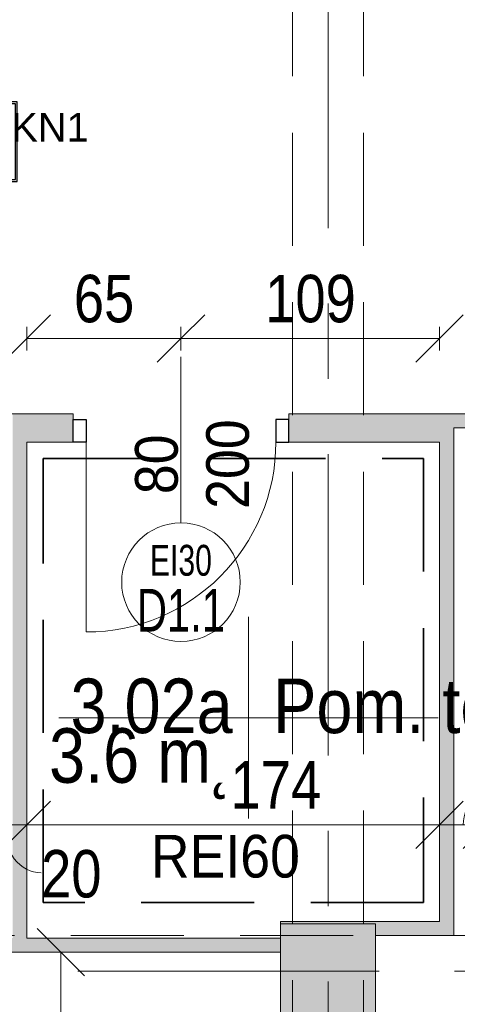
# Model space of a CAD drawing. Header units: centimetres. Extents: x -1737 to 22393, y -8842 to 3838.
# Tile 47 of 65: x -143 to 42, y 874 to 1289. Entities that reach past the tile are written whole.
import ezdxf

# ---------------------------------------------------------------- set-up
doc = ezdxf.new("R2010")
doc.units = ezdxf.units.CM
for name, pattern in [('Hidden', [71.4375, 47.625, -23.8125]), ('Oś', [222.25, 127, -31.75, 31.75, -31.75]), ('Ukryte', [71.438, 47.625, -23.813])]:
    doc.linetypes.add(name, pattern=pattern)
for name, color, linetype, lineweight in [('A-ANNO-DIMS', 211, 'Continuous', 13), ('A-ANNO-DIMS-100', 211, 'Continuous', 13), ('A-ANNO-NOTE', 131, 'Continuous', 13), ('A-AREA-IDEN', 2, 'Continuous', 13), ('A-DETL', 90, 'Continuous', 9), ('A-DETL-GENF', 92, 'Continuous', 9), ('A-DETL-HDLN', 90, 'Ukryte', 9), ('A-DETL-MEDM', 33, 'Continuous', 13), ('A-DOOR', 31, 'Continuous', 13), ('A-WALL', 113, 'Continuous', 13), ('A-WALL-PATT', 111, 'Continuous', 13), ('G-ANNO-TEXT', 231, 'Continuous', 13), ('S-COLS', 52, 'Continuous', 13), ('S-GRID', 1, 'Continuous', 13)]:
    doc.layers.add(name, color=color, linetype=linetype, lineweight=lineweight)
doc.layers.add('E_oprawy', color=12, linetype='Continuous')
doc.styles.add('Arial', font='arial.ttf', dxfattribs={"width": 0.9, "height": 18})
doc.styles.add('Arial Narrow_2', font='ARIALN.TTF', dxfattribs={"height": 20})
doc.styles.add('Arial_2', font='arial.ttf', dxfattribs={"width": 0.7, "height": 13})
doc.styles.add('Arial_3', font='arial.ttf', dxfattribs={"width": 0.7, "height": 18})
doc.styles.add('Arial_7', font='arial.ttf', dxfattribs={"width": 0.85, "height": 23})
doc.dimstyles.new('Diagonal_1_100__0__wewnętrzne', dxfattribs={"dimscale": 30.48, "dimtxt": 20.468619, "dimasz": 0.656168, "dimexe": 0.164042, "dimexo": 0.0625, "dimgap": 0.032808, "dimtad": 1, "dimdec": 0, "dimdsep": 46, "dimtxsty": 'Arial Narrow_2', "dimblk1": 'OBLIQUE', "dimblk2": 'OBLIQUE', "dimsah": 1, "dimcen": 0.09, "dimazin": 0, "dimtfac": 1, "dimtdec": 4, "dimtix": 1, "dimtmove": 0, "dimatfit": 3, "dimfxl": 0, "dimtvp": 1, "dimtolj": 1, "dimtzin": 0, "dimarcsym": 0})
doc.dimstyles.new('Diagonal_1_100__0__wewnętrzne_1', dxfattribs={"dimscale": 30.48, "dimtxt": 20.468619, "dimasz": 0.656168, "dimexe": 0.164042, "dimexo": 0.0625, "dimgap": 0.032808, "dimtad": 1, "dimdec": 0, "dimdsep": 46, "dimtxsty": 'Arial Narrow_2', "dimblk1": 'OBLIQUE', "dimblk2": 'OBLIQUE', "dimsah": 1, "dimcen": 0.09, "dimazin": 0, "dimtfac": 1, "dimtdec": 4, "dimtix": 1, "dimtmove": 1, "dimatfit": 3, "dimfxl": 0, "dimtvp": 1, "dimtolj": 1, "dimtzin": 0, "dimarcsym": 0})
doc.dimstyles.new('Diagonal_1_100__0__wewnętrzne_2', dxfattribs={"dimscale": 30.48, "dimtxt": 20.468619, "dimasz": 0.656168, "dimexe": 0.164042, "dimexo": 0.0625, "dimgap": 0.032808, "dimtad": 1, "dimdec": 0, "dimdsep": 46, "dimtxsty": 'Arial Narrow_2', "dimblk1": 'OBLIQUE', "dimblk2": 'OBLIQUE', "dimsah": 1, "dimcen": 0.09, "dimazin": 0, "dimtfac": 1, "dimtdec": 4, "dimtix": 1, "dimtmove": 2, "dimatfit": 3, "dimfxl": 0, "dimtvp": 1, "dimtolj": 1, "dimtzin": 0, "dimarcsym": 0})

# ---------------------------------------------------------------- blocks, each defined once
blk = doc.blocks.new('M_Concrete-Square-Column - 400 x 400mm-1512407-3_piętro I __3_90 m_ - stan projektowany')
at = {"layer": 'S-COLS', "lineweight": 9}
blk.add_hatch(color=253, dxfattribs=at).paths.add_polyline_path([(20, -20), (20, 20), (-20, 20), (-20, -20), (11, -20)], flags=0)
for p, q in [((20, 20), (-20, 20)), ((-20, 20), (-20, -20)), ((20, -20), (20, 20)), ((-20, -20), (20, -20))]:
    blk.add_line(p, q, dxfattribs=at)
blk = doc.blocks.new('DRZWI 1S - automatyczna etykieta - Drzwi 80 _PPOŻ EI30_-2261986-3_piętro I __3_90 m_ - stan projektowany')
at = {"layer": 'A-DETL-GENF'}
for p, q in [((-45.5, 6), (-45.5, -3.5)), ((-40, 6), (-45.5, 6)), ((-40, -3.5), (-40, 6)), ((45.5, 6), (40, 6)), ((40, 6), (40, -3.5)), ((45.5, -3.5), (45.5, 6)), ((-45.5, -3.5), (-40, -3.5)), ((40, -3.5), (45.5, -3.5))]:
    blk.add_line(p, q, dxfattribs=at)
at = {"layer": 'A-DETL-MEDM', "lineweight": 25}
for p, q in [((-40, 6), (-45.5, 6)), ((-45.5, 6), (-45.5, -3.5)), ((-40, -3.5), (-40, 6)), ((40, -3.5), (40, 6)), ((40, 6), (45.5, 6)), ((45.5, 6), (45.5, -3.5)), ((-45.5, -3.5), (-40, -3.5)), ((45.5, -3.5), (40, -3.5))]:
    blk.add_line(p, q, dxfattribs=at)
at = {"layer": 'A-DOOR'}
blk.add_line((40, 6), (40, 86), dxfattribs=at)
blk.add_arc((40, 6), 80, 90, 180, dxfattribs=at)
blk = doc.blocks.new('DIMBLOCK48-3_piętro I __3_90 m_ - stan projektowany')
at = {"layer": 'A-ANNO-DIMS-100', "transparency": 16777216}
for p, q in [((-159.62, 950.03), (-149.62, 960.03)), ((-139.62, 950.03), (-129.62, 960.03)), ((-159.62, 955.03), (-159.62, 945.03)), ((-159.62, 950.03), (-159.62, 955.03)), ((-139.62, 955.03), (-139.62, 945.03)), ((-139.62, 950.03), (-139.62, 955.03)), ((-159.62, 950.03), (-169.62, 940.03)), ((-159.62, 950.03), (-139.62, 950.03)), ((-139.62, 950.03), (-149.62, 940.03))]:
    blk.add_line(p, q, dxfattribs=at)
blk.add_ellipse((-133.6, 950.03), major_axis=(0, 20.23), ratio=0.792267, start_param=1.570796, end_param=3.141593, dxfattribs=at)
at = {"layer": 'A-ANNO-DIMS-100', "color": 0, "transparency": 16777216, "insert": (-133.6, 939.41), "char_height": 20, "width": 30.4105, "attachment_point": 1, "line_spacing_factor": 0.974696, "style": 'Arial Narrow_2'}
blk.add_mtext('20', dxfattribs=at)
blk = doc.blocks.new('_Oblique')
at = {"color": 0, "linetype": 'ByBlock', "lineweight": -2}
blk.add_line((-0.5, -0.5), (0.5, 0.5), dxfattribs=at)
blk = doc.blocks.new('DIMBLOCK49-3_piętro I __3_90 m_ - stan projektowany')
at = {"layer": 'A-ANNO-DIMS-100', "transparency": 16777216}
for p, q in [((-139.62, 950.03), (-129.62, 960.03)), ((34.38, 950.03), (44.38, 960.03)), ((-139.62, 955.03), (-139.62, 945.03)), ((-139.62, 950.03), (-139.62, 955.03)), ((34.38, 955.03), (34.38, 945.03)), ((34.38, 950.03), (34.38, 955.03)), ((-139.62, 950.03), (-149.62, 940.03)), ((-139.62, 950.03), (34.38, 950.03)), ((34.38, 950.03), (24.38, 940.03))]:
    blk.add_line(p, q, dxfattribs=at)
at = {"layer": 'A-ANNO-DIMS-100', "color": 0, "transparency": 16777216, "insert": (-53.76, 976.88), "char_height": 20, "width": 45.6158, "attachment_point": 1, "line_spacing_factor": 0.974696, "style": 'Arial Narrow_2'}
blk.add_mtext('174', dxfattribs=at)
blk = doc.blocks.new('DIMBLOCK50-3_piętro I __3_90 m_ - stan projektowany')
at = {"layer": 'A-ANNO-DIMS-100', "transparency": 16777216}
for p, q in [((34.38, 950.03), (44.38, 960.03)), ((54.38, 950.03), (64.38, 960.03)), ((34.38, 955.03), (34.38, 945.03)), ((34.38, 950.03), (34.38, 955.03)), ((54.38, 955.03), (54.38, 945.03)), ((54.38, 950.03), (54.38, 955.03)), ((34.38, 950.03), (24.38, 940.03)), ((34.38, 950.03), (54.38, 950.03)), ((54.38, 950.03), (44.38, 940.03))]:
    blk.add_line(p, q, dxfattribs=at)
blk.add_ellipse((64.22, 950.03), major_axis=(19.84, 0), ratio=0.869016, start_param=1.570796, end_param=3.141593, dxfattribs=at)
at = {"layer": 'A-ANNO-DIMS-100', "color": 0, "transparency": 16777216, "insert": (64.22, 976.88), "char_height": 20, "width": 30.4105, "attachment_point": 1, "line_spacing_factor": 0.974696, "style": 'Arial Narrow_2'}
blk.add_mtext('20', dxfattribs=at)
blk = doc.blocks.new('METKA_POMIESZCZENIA2 - Rozbudowana krótka - bez ramki-2403173-3_piętro I __3_90 m_ - stan projektowany')
at = {"layer": 'A-AREA-IDEN'}
for p, q in [((0, 0.425), (0, 0)), ((0.0976, 0), (-0.8, 0)), ((-0.8, 0), (0.8, 0)), ((0, 0), (0, -0.425))]:
    blk.add_line(p, q, dxfattribs=at)
blk = doc.blocks.new('DIMBLOCK246-3_piętro I __3_90 m_ - stan projektowany')
at = {"layer": 'A-ANNO-DIMS-100', "transparency": 16777216}
for p, q in [((-125.27, 896.33), (-135.27, 906.33)), ((-130.27, 896.33), (-120.27, 896.33)), ((-125.27, 896.33), (-130.27, 896.33)), ((-125.27, 746.79), (-125.27, 896.33)), ((-125.27, 896.33), (-115.27, 886.33)), ((-125.27, 746.79), (-135.27, 756.79)), ((-120.27, 746.79), (-130.27, 746.79)), ((-125.27, 746.79), (-115.27, 736.79)), ((-125.27, 746.79), (-120.27, 746.79))]:
    blk.add_line(p, q, dxfattribs=at)
at = {"layer": 'A-ANNO-DIMS-100', "color": 0, "transparency": 16777216, "insert": (-152.12, 802.55), "char_height": 20, "width": 45.6158, "attachment_point": 1, "rotation": 90, "line_spacing_factor": 0.974696, "style": 'Arial Narrow_2'}
blk.add_mtext('150', dxfattribs=at)
blk = doc.blocks.new('DIMBLOCK256-3_piętro I __3_90 m_ - stan projektowany')
at = {"layer": 'A-ANNO-DIMS-100', "transparency": 16777216}
for p, q in [((-74.62, 1155.03), (-64.62, 1165.03)), ((34.38, 1155.03), (44.38, 1165.03)), ((-74.62, 1150.03), (-74.62, 1160.03)), ((34.38, 1150.03), (34.38, 1160.03)), ((-74.62, 1155.03), (-84.62, 1145.03)), ((34.38, 1155.03), (-74.62, 1155.03)), ((-74.62, 1155.03), (-74.62, 1150.03)), ((34.38, 1155.03), (24.38, 1145.03)), ((34.38, 1155.03), (34.38, 1150.03))]:
    blk.add_line(p, q, dxfattribs=at)
at = {"layer": 'A-ANNO-DIMS-100', "color": 0, "transparency": 16777216, "insert": (-39.13, 1181.88), "char_height": 20, "width": 45.6158, "attachment_point": 1, "line_spacing_factor": 0.974696, "style": 'Arial Narrow_2'}
blk.add_mtext('109', dxfattribs=at)
blk = doc.blocks.new('DIMBLOCK257-3_piętro I __3_90 m_ - stan projektowany')
at = {"layer": 'A-ANNO-DIMS-100', "transparency": 16777216}
for p, q in [((-139.62, 1155.03), (-129.62, 1165.03)), ((-74.62, 1155.03), (-64.62, 1165.03)), ((-139.62, 1150.03), (-139.62, 1160.03)), ((-74.62, 1150.03), (-74.62, 1160.03)), ((-139.62, 1155.03), (-149.62, 1145.03)), ((-74.62, 1155.03), (-139.62, 1155.03)), ((-139.62, 1155.03), (-139.62, 1150.03)), ((-74.62, 1155.03), (-84.62, 1145.03)), ((-74.62, 1155.03), (-74.62, 1150.03))]:
    blk.add_line(p, q, dxfattribs=at)
at = {"layer": 'A-ANNO-DIMS-100', "color": 0, "transparency": 16777216, "insert": (-119.79, 1181.88), "char_height": 20, "width": 30.4105, "attachment_point": 1, "line_spacing_factor": 0.974696, "style": 'Arial Narrow_2'}
blk.add_mtext('65', dxfattribs=at)
blk = doc.blocks.new('MKN1')
at = {"layer": 'E_oprawy', "linetype": 'ByBlock'}
for points in [[(9572.75, 390.73), (9572.75, 357.13), (9606.35, 357.13), (9606.35, 390.73)], [(9573.55, 389.92), (9573.55, 357.92), (9605.55, 357.92), (9605.55, 389.92)]]:
    blk.add_lwpolyline(points, close=True, dxfattribs=at)
for centre in [(9589.55, 373.92), (9589.84, 374.22)]:
    blk.add_circle(centre, 0.01, dxfattribs=at)
at = {"layer": 'E_oprawy', "color": 4, "linetype": 'ByBlock', "insert": (9589.85, 385.97), "char_height": 0.2, "width": 42.2965, "attachment_point": 1}
blk.add_mtext('{\\fArial|b0|i0|c0|p0;\\H60x;MKN1}', dxfattribs=at)

msp = doc.modelspace()

# ---------------------------------------------------------------- hatches: boundary and pattern name
at = {"layer": 'A-WALL-PATT'}
for points in [[(-139.62, 902.33), (-139.62, 1123.33), (-145.62, 1123.33), (-145.62, 902.33)], [(40.38, 903.33), (40.38, 1111.33), (34.38, 1111.33), (34.38, 903.33)], [(7.38, 903.33), (34.38, 903.33), (34.38, 909.33), (-20.62, 909.33), (-20.62, 908.33), (7.38, 908.33)], [(-314.62, 896.33), (-139.62, 896.33), (-139.62, 902.33), (-316.62, 902.33), (-316.62, 896.33)], [(-32.62, 896.33), (-32.62, 902.33), (-139.62, 902.33), (-139.62, 896.33), (-92.69, 896.33)]]:
    msp.add_hatch(color=9, dxfattribs=at).paths.add_polyline_path(points, flags=0)
h = msp.add_hatch(color=9, dxfattribs=at)
h.paths.add_polyline_path([(-139.62, 1111.33), (-120.12, 1111.33), (-120.12, 1123.33), (-139.62, 1123.33), (-139.62, 1120.83)], flags=0)
h.paths.add_polyline_path([(34.38, 1111.33), (40.38, 1111.33), (40.38, 1123.33), (-29.12, 1123.33), (-29.12, 1111.33), (31.88, 1111.33)], flags=0)
h = msp.add_hatch(color=9, dxfattribs=at)
h.paths.add_polyline_path([(54.38, 1117.33), (69.38, 1117.33), (63.38, 1123.33), (40.38, 1123.33), (40.38, 1117.33), (42.38, 1117.33)], flags=0)
h.paths.add_polyline_path([(277.38, 1117.33), (291.38, 1117.33), (291.38, 1123.33), (248.38, 1123.33), (242.38, 1117.33), (245.92, 1117.33)], flags=0)
h = msp.add_hatch(color=9, dxfattribs=at)
h.paths.add_polyline_path([(-32.62, 428.33), (-20.62, 428.33), (-20.62, 868.33), (-32.62, 868.33), (-32.62, 513.82)], flags=0)
h.paths.add_polyline_path([(-20.62, 908.33), (-20.62, 909.33), (-32.62, 909.33), (-32.62, 908.33), (-30.62, 908.33)], flags=0)

# ---------------------------------------------------------------- linework, layer by layer
at = {"layer": 'A-ANNO-NOTE'}
msp.add_line((-74.62, 1147.33), (-74.62, 1077.33), dxfattribs=at)
msp.add_line((-74.62, 1147.33), (-74.62, 1077.33), dxfattribs=at)
msp.add_circle((-74.62, 1052.33), 25, dxfattribs=at)
at = {"layer": 'A-DETL', "linetype": 'Hidden', "lineweight": 35}
for p, q in [((-132.73, 1104.39), (27.68, 1104.39)), ((-132.73, 917.33), (-132.73, 1104.39)), ((27.68, 1104.39), (27.68, 917.33)), ((27.68, 917.33), (-132.73, 917.33))]:
    msp.add_line(p, q, dxfattribs=at)
at = {"layer": 'A-DETL-HDLN'}
for p, q in [((-27.62, 408.33), (-27.62, 2788.33)), ((-27.62, 408.33), (-27.62, 2788.33)), ((2.38, 408.33), (2.38, 2788.33)), ((2.38, 408.33), (2.38, 2788.33)), ((-1192.62, 903.33), (1167.38, 903.33)), ((-1192.62, 903.33), (1167.38, 903.33))]:
    msp.add_line(p, q, dxfattribs=at)
at = {"layer": 'A-WALL', "lineweight": 9}
for p, q in [((-120.12, 1123.33), (-161.12, 1123.33)), ((-120.12, 1120.83), (-120.12, 1123.33)), ((63.38, 1123.33), (-29.12, 1123.33)), ((-29.12, 1123.33), (-29.12, 1120.83)), ((40.38, 903.33), (40.38, 1117.33)), ((40.38, 1117.33), (69.38, 1117.33)), ((-139.62, 902.33), (-139.62, 1111.33)), ((-139.62, 1111.33), (-120.12, 1111.33)), ((-29.12, 1111.33), (34.38, 1111.33)), ((34.38, 1111.33), (34.38, 909.33)), ((-32.62, 909.33), (-32.62, 908.33)), ((34.38, 909.33), (-32.62, 909.33)), ((-32.62, 902.33), (-139.62, 902.33)), ((7.38, 903.33), (40.38, 903.33)), ((-399.62, 896.33), (-32.62, 896.33))]:
    msp.add_line(p, q, dxfattribs=at)
at = {"layer": 'S-GRID', "linetype": 'Oś'}
for p, q in [((-12.62, 2884.27), (-12.62, 27.13)), ((1342.46, 888.33), (-1368.76, 888.33))]:
    msp.add_line(p, q, dxfattribs=at)

# ---------------------------------------------------------------- block references
at = {"layer": 'A-AREA-IDEN', "xscale": 99.99999999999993, "yscale": 99.99999999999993, "zscale": 99.99999999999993}
msp.add_blockref('METKA_POMIESZCZENIA2 - Rozbudowana krótka - bez ramki-2403173-3_piętro I __3_90 m_ - stan projektowany', (-46.18, 995.15), dxfattribs=at)
at = {"layer": 'A-DOOR', "rotation": 180}
msp.add_blockref('DRZWI 1S - automatyczna etykieta - Drzwi 80 _PPOŻ EI30_-2261986-3_piętro I __3_90 m_ - stan projektowany', (-74.62, 1117.33), dxfattribs=at)
at = {"layer": 'E_oprawy', "linetype": 'ByBlock'}
msp.add_blockref('MKN1', (-9749.97, 864.11), dxfattribs=at)
at = {"layer": 'S-COLS', "lineweight": 9}
msp.add_blockref('M_Concrete-Square-Column - 400 x 400mm-1512407-3_piętro I __3_90 m_ - stan projektowany', (-12.62, 888.33), dxfattribs=at)

# ---------------------------------------------------------------- texts
at = {"layer": 'A-ANNO-NOTE', "lineweight": 211, "char_height": 18, "attachment_point": 5, "rotation": 90, "line_spacing_factor": 0.936439, "style": 'Arial'}
for s, insert, width in [('\\pxqc,t6.35,12.7,19.05,25.4,31.75,38.1,44.45,50.8,57.15,63.5,69.85,76.2,82.55,88.9,95.25,101.6,107.95,114.3,120.65,127,133.35,139.7,146.05,152.4,158.75,165.1,171.45,177.8,184.15,190.5,196.85,203.2;{200}', (-54.86, 1102.09), 38.07), ('\\pxqc,t6.35,12.7,19.05,25.4,31.75,38.1,44.45,50.8,57.15,63.5,69.85,76.2,82.55,88.9,95.25,101.6,107.95,114.3,120.65,127,133.35,139.7,146.05,152.4,158.75,165.1,171.45,177.8,184.15,190.5,196.85,203.2;{200}', (-54.86, 1102.09), 38.07), ('\\pxqc,t6.35,12.7,19.05,25.4,31.75,38.1,44.45,50.8,57.15,63.5,69.85,76.2,82.55,88.9,95.25,101.6,107.95,114.3,120.65,127,133.35,139.7,146.05,152.4,158.75,165.1,171.45,177.8,184.15,190.5,196.85,203.2;{80}', (-84.86, 1102), 25.65)]:
    msp.add_mtext(s, dxfattribs=dict(at, insert=insert, width=width))
at = {"layer": 'A-ANNO-NOTE', "lineweight": 211, "attachment_point": 5, "line_spacing_factor": 0.936439}
for s, insert, char_height, width, style in [('\\pxqc,t6.83846,13.67692,20.51538,27.35385,34.19231,41.03077,47.86923,54.70769,61.54615,68.38462,75.22308,82.06154,88.9,95.73846,102.57692,109.41538,116.25385,123.09231,129.93077,136.76923,143.60769,150.44615,157.28462,164.12308,170.96154,177.8,184.63846,191.47692,198.31538,205.15385,211.99231,218.83077;{EI30}', (-74.65, 1061.46), 13, 26.39, 'Arial_2'), ('\\pxqc,t4.93889,9.87778,14.81667,19.75556,24.69444,29.63333,34.57222,39.51111,44.45,49.38889,54.32778,59.26667,64.20556,69.14444,74.08333,79.02222,83.96111,88.9,93.83889,98.77778,103.71667,108.65556,113.59444,118.53333,123.47222,128.41111,133.35,138.28889,143.22778,148.16667,153.10556,158.04444;{D1.1}', (-74.65, 1040.51), 18, 37.03, 'Arial_3')]:
    msp.add_mtext(s, dxfattribs=dict(at, insert=insert, char_height=char_height, width=width, style=style))
at = {"layer": 'A-AREA-IDEN', "char_height": 23, "line_spacing_factor": 0.936439, "style": 'Arial_7'}
for s, insert, width, attachment_point in [('\\pxt3.69565,7.3913,11.08696,14.78261,18.47826,22.17391,25.86957,29.56522,33.26087,36.95652,40.65217,44.34783,48.04348,51.73913,55.43478,59.13043,62.82609,66.52174,70.21739,73.91304,77.6087,81.30435,85,88.69565,92.3913,96.08696,99.78261,103.47826,107.17391,110.86957,114.56522,118.26087;{Pom. tech.}', (-35.75, 988.37), 129.285, 7), ('\\pxqr,t3.69565,7.3913,11.08696,14.78261,18.47826,22.17391,25.86957,29.56522,33.26087,36.95652,40.65217,44.34783,48.04348,51.73913,55.43478,59.13043,62.82609,66.52174,70.21739,73.91304,77.6087,81.30435,85,88.69565,92.3913,96.08696,99.78261,103.47826,107.17391,110.86957,114.56522,118.26087;{3.02a}', (-52.84, 988.37), 68, 9), ('\\pt84.99995,169.9999,255.00008,340.00003,424.99998,509.99993,595.00011,680.00006,765.00001,849.99996,934.99991,1020.00009,1105.00004,1189.99999,1274.99994,1359.99989,1445.00007,1530.00002,1614.99997,1699.99992,1785.0001,1870.00005,1955,2039.99995,2124.9999,2210.00008,2295.00003,2379.99998,2464.99993,2550.00011,2635.00006,2720.00001;3.6 m˛', (-52.84, 990.76), 76.5, 3)]:
    msp.add_mtext(s, dxfattribs=dict(at, insert=insert, width=width, attachment_point=attachment_point))
at = {"layer": 'G-ANNO-TEXT', "color": 1, "insert": (-87.36, 945.81), "char_height": 18, "width": 62.5392, "attachment_point": 1, "line_spacing_factor": 0.936439, "style": 'Arial'}
msp.add_mtext('\\pxt6.35,12.7,19.05,25.4,31.75,38.1,44.45,50.8,57.15,63.5,69.85,76.2,82.55,88.9,95.25,101.6,107.95,114.3,120.65,127,133.35,139.7,146.05,152.4,158.75,165.1,171.45,177.8,184.15,190.5,196.85,203.2;{REI60}', dxfattribs=at)

# ---------------------------------------------------------------- dimensions: what is measured, and where the dimension line sits
at = {"layer": 'A-ANNO-DIMS'}
for base, p1, p2, angle, override, picture, middle in [((-139.62, 1155.03), (-74.62, 1150.03), (-139.62, 1150.03), 0, {"dimpost": '<>', "dimfxl": 65}, 'DIMBLOCK257-3_piętro I __3_90 m_ - stan projektowany', (-107.12, 1166.24)), ((-74.62, 1155.03), (34.38, 1150.03), (-74.62, 1150.03), 0, {"dimpost": '<>', "dimfxl": 109}, 'DIMBLOCK256-3_piętro I __3_90 m_ - stan projektowany', (-20.12, 1166.24)), ((-125.27, 896.33), (-120.27, 746.79), (-130.27, 896.33), 90, {"dimpost": '<>', "dimfxl": 149.868894}, 'DIMBLOCK246-3_piętro I __3_90 m_ - stan projektowany', (-136.48, 821.56))]:
    dim = msp.add_linear_dim(base=base, p1=p1, p2=p2, angle=angle, dimstyle='Diagonal_1_100__0__wewnętrzne', override=override, dxfattribs=at)
    dim.commit()
    dim.dimension.update_dxf_attribs({"geometry": picture, "text_midpoint": middle})
for base, p1, p2, dimstyle, override, picture, middle in [((34.38, 950.03), (-139.62, 955.03), (34.38, 955.03), 'Diagonal_1_100__0__wewnętrzne_2', {"dimpost": '<>', "dimfxl": 174}, 'DIMBLOCK49-3_piętro I __3_90 m_ - stan projektowany', (-30.95, 963.54)), ((54.38, 950.03), (34.38, 955.03), (54.38, 955.03), 'Diagonal_1_100__0__wewnętrzne_1', {"dimpost": '<>', "dimfxl": 20}, 'DIMBLOCK50-3_piętro I __3_90 m_ - stan projektowany', (79.43, 963.54)), ((-139.62, 950.03), (-159.62, 955.03), (-139.62, 955.03), 'Diagonal_1_100__0__wewnętrzne_1', {"dimpost": '<>', "dimfxl": 20}, 'DIMBLOCK48-3_piętro I __3_90 m_ - stan projektowany', (-118.39, 926.07))]:
    dim = msp.add_linear_dim(base=base, p1=p1, p2=p2, angle=0, dimstyle=dimstyle, override=override, dxfattribs=at)
    dim.commit()
    dim.dimension.update_dxf_attribs({"geometry": picture, "text_midpoint": middle, "dimtype": 160})

doc.saveas('drawing.dxf')
